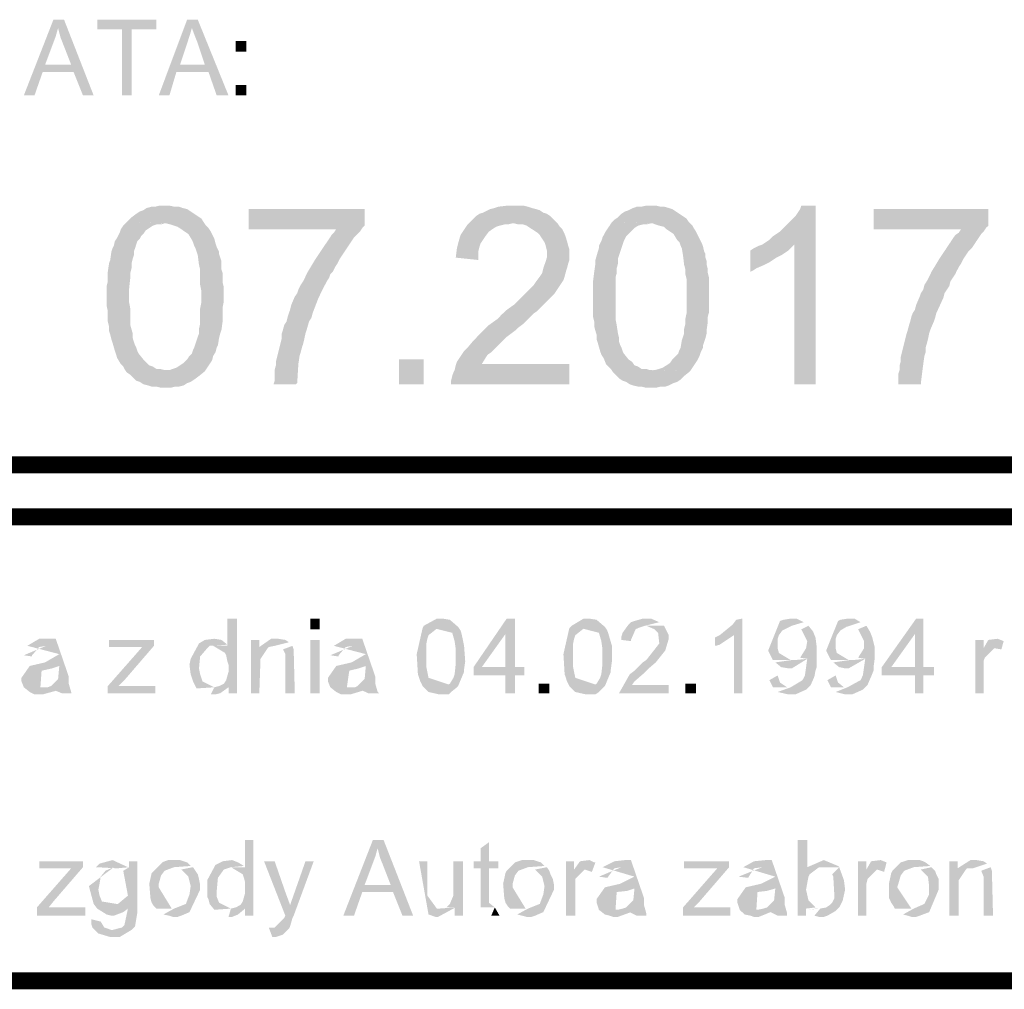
# Model space of a CAD drawing. Header units: millimetres. Extents: x -14047 to 49934, y -21523 to 14989.
# Tile 198 of 201: x 13791 to 13864, y 2629 to 2701. Entities that reach past the tile are written whole.
import ezdxf

# ---------------------------------------------------------------- set-up
doc = ezdxf.new("R2010")
doc.units = ezdxf.units.MM
doc.linetypes.add('ACAD_ISO02W100', pattern=[15, 12, -3])
doc.layers.add('A_PPOŻ', color=1, linetype='ACAD_ISO02W100', lineweight=30, true_color=0xff0000)
doc.layers.add('H', color=7, linetype='Continuous')
doc.layers.add('P', color=7, linetype='Continuous')

# ---------------------------------------------------------------- blocks, each defined once
blk = doc.blocks.new('PODKŁAD')
at = {"layer": 'H', "linetype": 'Continuous'}
for points in [[(16830.594, 5070.955), (16832.799, 5076.6), (16833.593, 5076.6), (16833.148, 5075.98), (16832.974, 5075.365), (16832.179, 5073.245), (16834.298, 5072.715), (16832.004, 5072.715), (16831.389, 5070.955)], [(16835.003, 5070.955), (16834.298, 5072.715), (16832.179, 5073.245), (16834.123, 5073.245), (16833.503, 5074.835), (16833.328, 5075.275), (16833.148, 5075.98), (16833.593, 5076.6), (16835.798, 5070.955)], [(16837.913, 5070.955), (16837.913, 5075.89), (16836.063, 5075.89), (16836.063, 5076.6), (16840.473, 5076.6), (16840.473, 5075.89), (16838.618, 5075.89), (16838.618, 5070.955)], [(16840.647, 5070.955), (16842.762, 5076.6), (16843.557, 5076.6), (16843.117, 5075.98), (16842.937, 5075.365), (16842.232, 5073.245), (16844.352, 5072.715), (16841.967, 5072.715), (16841.442, 5070.955)], [(16844.967, 5070.955), (16844.352, 5072.715), (16842.232, 5073.245), (16844.087, 5073.245), (16843.557, 5074.835), (16843.382, 5075.275), (16843.117, 5075.98), (16843.557, 5076.6), (16845.847, 5070.955)], [(16846.377, 5074.215), (16846.377, 5075.01), (16847.172, 5075.01), (16847.172, 5074.215)], [(16846.377, 5070.955), (16846.377, 5071.745), (16847.172, 5071.745), (16847.172, 5070.955)], [(16844.087, 5050.408), (16841.087, 5050.493), (16841.442, 5050.493), (16841.702, 5050.583), (16841.967, 5050.673), (16842.232, 5050.848), (16842.497, 5051.023), (16842.762, 5051.288), (16842.937, 5051.553), (16843.117, 5051.728), (16843.202, 5051.993), (16843.292, 5052.173), (16843.467, 5052.698), (16843.557, 5052.963), (16843.647, 5053.228), (16843.647, 5053.583), (16843.732, 5053.933), (16843.732, 5054.288), (16843.732, 5054.727), (16843.732, 5055.082), (16843.822, 5055.522), (16843.822, 5056.402), (16843.732, 5056.842), (16843.732, 5057.287), (16843.732, 5057.637), (16843.732, 5057.992), (16843.647, 5058.342), (16843.557, 5059.047), (16843.382, 5059.577), (16843.292, 5059.757), (16843.202, 5060.017), (16843.117, 5060.197), (16842.852, 5060.637), (16842.587, 5060.812), (16842.322, 5060.992), (16842.057, 5061.167), (16841.792, 5061.252), (16841.527, 5061.342), (16841.177, 5061.432), (16838.268, 5061.517), (16838.443, 5061.697), (16838.618, 5061.872), (16838.973, 5062.137), (16839.238, 5062.311), (16839.498, 5062.401), (16839.763, 5062.576), (16840.118, 5062.666), (16840.383, 5062.666), (16840.732, 5062.751), (16841.087, 5062.751), (16841.442, 5062.751), (16841.792, 5062.666), (16842.147, 5062.666), (16842.412, 5062.576), (16842.762, 5062.486), (16843.027, 5062.311), (16843.557, 5061.962), (16843.822, 5061.782), (16843.997, 5061.517), (16844.172, 5061.252), (16844.352, 5061.077), (16844.527, 5060.812), (16844.792, 5060.282), (16844.877, 5059.932), (16844.967, 5059.667), (16845.142, 5059.312), (16845.142, 5059.137), (16845.232, 5058.872), (16845.322, 5058.607), (16845.322, 5058.342), (16845.322, 5057.992), (16845.407, 5057.727), (16845.407, 5057.372), (16845.407, 5057.022), (16845.497, 5056.667), (16845.497, 5055.612), (16845.407, 5055.167), (16845.407, 5054.817), (16845.407, 5054.463), (16845.407, 5054.113), (16845.322, 5053.493), (16845.232, 5053.228), (16845.142, 5052.878), (16845.057, 5052.348), (16844.967, 5052.173), (16844.877, 5051.818), (16844.702, 5051.553), (16844.617, 5051.203), (16844.437, 5050.938), (16844.262, 5050.673)], [(16849.201, 5049.438), (16849.286, 5049.703), (16849.286, 5050.233), (16849.286, 5050.493), (16849.376, 5050.848), (16849.376, 5051.113), (16849.466, 5051.468), (16849.641, 5052.173), (16849.731, 5052.523), (16849.816, 5052.878), (16849.816, 5053.228), (16849.906, 5053.493), (16849.996, 5053.848), (16850.171, 5054.113), (16850.256, 5054.463), (16850.346, 5054.727), (16850.436, 5054.992), (16850.521, 5055.347), (16850.786, 5055.962), (16850.966, 5056.227), (16851.051, 5056.492), (16851.226, 5056.842), (16851.406, 5057.107), (16851.581, 5057.462), (16851.756, 5057.817), (16852.286, 5058.697), (16852.641, 5059.227), (16852.816, 5059.492), (16852.991, 5059.757), (16853.171, 5060.017), (16853.346, 5060.282), (16853.521, 5060.547), (16853.696, 5060.727), (16853.876, 5060.992), (16847.347, 5060.992), (16847.347, 5062.486), (16855.99, 5062.486), (16855.99, 5061.252), (16855.815, 5061.077), (16855.635, 5060.812), (16855.46, 5060.637), (16855.196, 5060.372), (16855.021, 5060.107), (16854.846, 5059.842), (16854.666, 5059.577), (16854.491, 5059.312), (16854.316, 5059.047), (16854.141, 5058.787), (16853.961, 5058.432), (16853.786, 5058.167), (16853.611, 5057.817), (16853.431, 5057.637), (16853.346, 5057.372), (16853.171, 5057.107), (16852.991, 5056.757), (16852.726, 5056.227), (16852.551, 5055.872), (16852.111, 5054.727), (16852.021, 5054.378), (16851.846, 5054.113), (16851.671, 5053.493), (16851.581, 5053.228), (16851.491, 5052.788), (16851.406, 5052.438), (16851.316, 5052.173), (16851.226, 5051.818), (16851.141, 5051.553), (16851.051, 5050.938), (16850.966, 5049.523), (16850.876, 5049.438)], [(16864.454, 5058.697), (16862.78, 5058.872), (16862.869, 5059.577), (16862.954, 5059.932), (16863.134, 5060.547), (16863.309, 5060.812), (16863.484, 5061.077), (16863.664, 5061.342), (16863.839, 5061.517), (16864.104, 5061.782), (16864.279, 5061.962), (16864.544, 5062.137), (16864.809, 5062.221), (16865.339, 5062.486), (16865.689, 5062.576), (16865.954, 5062.666), (16866.659, 5062.751), (16867.014, 5062.751), (16867.454, 5062.751), (16867.809, 5062.751), (16868.159, 5062.666), (16868.424, 5062.576), (16868.779, 5062.486), (16869.044, 5062.401), (16869.304, 5062.221), (16869.569, 5062.137), (16869.834, 5061.962), (16870.014, 5061.782), (16870.363, 5061.432), (16867.014, 5061.432), (16866.659, 5061.342), (16866.394, 5061.342), (16866.044, 5061.252), (16865.779, 5061.167), (16865.514, 5060.992), (16865.249, 5060.812), (16864.984, 5060.462), (16864.809, 5060.197), (16864.634, 5059.932), (16864.544, 5059.667), (16864.454, 5059.312), (16864.454, 5058.962)], [(16880.242, 5050.408), (16877.333, 5050.493), (16877.593, 5050.493), (16877.947, 5050.583), (16878.212, 5050.673), (16878.477, 5050.848), (16878.742, 5051.023), (16878.917, 5051.288), (16879.182, 5051.553), (16879.357, 5051.728), (16879.447, 5051.993), (16879.537, 5052.173), (16879.622, 5052.698), (16879.712, 5052.963), (16879.797, 5053.228), (16879.797, 5053.583), (16879.887, 5053.933), (16879.887, 5054.288), (16879.977, 5054.727), (16879.977, 5055.082), (16879.977, 5055.522), (16879.977, 5056.402), (16879.977, 5056.842), (16879.977, 5057.287), (16879.887, 5057.637), (16879.887, 5057.992), (16879.797, 5058.342), (16879.712, 5059.047), (16879.622, 5059.577), (16879.537, 5059.757), (16879.447, 5060.017), (16879.272, 5060.197), (16879.007, 5060.637), (16878.742, 5060.812), (16878.477, 5060.992), (16878.302, 5061.167), (16877.947, 5061.252), (16877.682, 5061.342), (16877.418, 5061.432), (16874.418, 5061.517), (16874.598, 5061.697), (16874.863, 5061.872), (16875.128, 5062.137), (16875.393, 5062.311), (16875.653, 5062.401), (16876.008, 5062.576), (16876.273, 5062.666), (16876.623, 5062.666), (16876.978, 5062.751), (16877.333, 5062.751), (16877.682, 5062.751), (16878.037, 5062.666), (16878.302, 5062.666), (16878.652, 5062.576), (16878.917, 5062.486), (16879.182, 5062.311), (16879.712, 5061.962), (16879.977, 5061.782), (16880.152, 5061.517), (16880.417, 5061.252), (16880.507, 5061.077), (16880.682, 5060.812), (16880.947, 5060.282), (16881.122, 5059.932), (16881.212, 5059.667), (16881.297, 5059.312), (16881.387, 5059.137), (16881.387, 5058.872), (16881.477, 5058.607), (16881.477, 5058.342), (16881.562, 5057.992), (16881.562, 5057.727), (16881.652, 5057.372), (16881.652, 5057.022), (16881.652, 5056.667), (16881.652, 5055.612), (16881.652, 5055.167), (16881.652, 5054.817), (16881.562, 5054.463), (16881.562, 5054.113), (16881.477, 5053.493), (16881.477, 5053.228), (16881.387, 5052.878), (16881.212, 5052.348), (16881.212, 5052.173), (16881.032, 5051.818), (16880.947, 5051.553), (16880.767, 5051.203), (16880.592, 5050.938), (16880.417, 5050.673)], [(16888.001, 5049.438), (16888.001, 5059.842), (16885.621, 5059.842), (16886.146, 5060.197), (16886.411, 5060.462), (16886.676, 5060.637), (16886.941, 5060.812), (16887.116, 5060.992), (16887.381, 5061.252), (16887.646, 5061.517), (16887.826, 5061.697), (16888.091, 5061.962), (16888.266, 5062.221), (16888.441, 5062.486), (16888.531, 5062.751), (16889.586, 5062.751), (16889.586, 5049.438)], [(16895.76, 5049.438), (16895.76, 5049.703), (16895.76, 5050.233), (16895.85, 5050.493), (16895.85, 5050.848), (16895.935, 5051.113), (16895.935, 5051.468), (16896.115, 5052.173), (16896.2, 5052.523), (16896.29, 5052.878), (16896.38, 5053.228), (16896.465, 5053.493), (16896.555, 5053.848), (16896.64, 5054.113), (16896.73, 5054.463), (16896.82, 5054.727), (16896.995, 5054.992), (16897.085, 5055.347), (16897.35, 5055.962), (16897.435, 5056.227), (16897.615, 5056.492), (16897.7, 5056.842), (16897.875, 5057.107), (16898.055, 5057.462), (16898.23, 5057.817), (16898.76, 5058.697), (16899.11, 5059.227), (16899.29, 5059.492), (16899.465, 5059.757), (16899.64, 5060.017), (16899.815, 5060.282), (16899.994, 5060.547), (16900.259, 5060.727), (16900.434, 5060.992), (16893.91, 5060.992), (16893.91, 5062.486), (16902.464, 5062.486), (16902.464, 5061.252), (16902.284, 5061.077), (16902.109, 5060.812), (16901.934, 5060.637), (16901.759, 5060.372), (16901.579, 5060.107), (16901.404, 5059.842), (16901.229, 5059.577), (16900.964, 5059.312), (16900.789, 5059.047), (16900.609, 5058.787), (16900.434, 5058.432), (16900.259, 5058.167), (16900.079, 5057.817), (16899.994, 5057.637), (16899.815, 5057.372), (16899.64, 5057.107), (16899.555, 5056.757), (16899.2, 5056.227), (16899.11, 5055.872), (16898.585, 5054.727), (16898.495, 5054.378), (16898.405, 5054.113), (16898.14, 5053.493), (16898.055, 5053.228), (16897.965, 5052.788), (16897.875, 5052.438), (16897.79, 5052.173), (16897.79, 5051.818), (16897.7, 5051.553), (16897.615, 5050.938), (16897.435, 5049.523), (16897.435, 5049.438)], [(16841.087, 5049.173), (16840.822, 5049.173), (16840.473, 5049.263), (16840.118, 5049.263), (16839.853, 5049.348), (16839.498, 5049.438), (16839.238, 5049.613), (16838.973, 5049.703), (16838.793, 5049.878), (16838.528, 5050.143), (16838.268, 5050.318), (16838.088, 5050.583), (16838.003, 5050.758), (16837.823, 5050.938), (16837.558, 5051.378), (16837.473, 5051.643), (16837.383, 5051.908), (16837.208, 5052.523), (16837.118, 5052.788), (16837.033, 5053.143), (16836.943, 5053.408), (16836.943, 5053.758), (16836.853, 5054.113), (16836.853, 5054.463), (16836.853, 5054.902), (16836.768, 5055.257), (16836.768, 5056.757), (16836.853, 5057.107), (16836.853, 5057.817), (16836.943, 5058.432), (16837.033, 5058.697), (16837.118, 5059.312), (16837.208, 5059.577), (16837.298, 5059.757), (16837.383, 5060.107), (16837.558, 5060.372), (16837.738, 5060.727), (16837.823, 5060.992), (16838.003, 5061.252), (16838.268, 5061.517), (16841.087, 5061.432), (16840.822, 5061.342), (16840.473, 5061.342), (16840.208, 5061.252), (16839.943, 5061.077), (16839.678, 5060.902), (16839.498, 5060.637), (16839.323, 5060.462), (16839.238, 5060.282), (16839.058, 5060.107), (16838.883, 5059.577), (16838.793, 5059.312), (16838.793, 5059.047), (16838.708, 5058.787), (16838.618, 5058.432), (16838.618, 5058.077), (16838.528, 5057.727), (16838.528, 5057.372), (16838.443, 5056.582), (16838.443, 5055.522), (16838.528, 5055.082), (16838.528, 5054.643), (16838.528, 5054.288), (16838.528, 5053.848), (16838.708, 5053.228), (16838.708, 5052.878), (16838.793, 5052.613), (16838.883, 5052.348), (16838.973, 5052.173), (16839.058, 5051.908), (16839.148, 5051.728), (16839.498, 5051.288), (16839.678, 5051.113), (16839.943, 5050.848), (16840.208, 5050.758), (16840.473, 5050.583), (16840.732, 5050.583), (16841.087, 5050.493), (16844.087, 5050.408), (16843.647, 5050.053), (16843.292, 5049.788), (16843.027, 5049.613), (16842.762, 5049.523), (16842.497, 5049.348), (16842.147, 5049.263), (16841.882, 5049.263), (16841.527, 5049.173), (16841.177, 5049.173)], [(16862.43, 5049.438), (16862.43, 5049.703), (16862.515, 5050.053), (16862.605, 5050.318), (16862.695, 5050.493), (16862.78, 5050.848), (16862.869, 5051.113), (16863.044, 5051.378), (16863.219, 5051.643), (16863.399, 5051.908), (16863.664, 5052.173), (16864.104, 5052.698), (16864.544, 5053.143), (16864.984, 5053.583), (16865.249, 5053.848), (16865.869, 5054.288), (16866.219, 5054.643), (16866.484, 5054.902), (16866.839, 5055.167), (16867.099, 5055.347), (16867.364, 5055.612), (16867.629, 5055.872), (16867.809, 5056.052), (16868.069, 5056.317), (16868.249, 5056.492), (16868.424, 5056.667), (16868.599, 5056.842), (16868.779, 5057.107), (16869.044, 5057.462), (16869.219, 5057.727), (16869.304, 5058.077), (16869.394, 5058.342), (16869.484, 5058.607), (16869.569, 5058.872), (16869.569, 5059.137), (16869.569, 5059.402), (16869.484, 5059.757), (16869.394, 5060.017), (16869.219, 5060.282), (16869.044, 5060.547), (16868.864, 5060.727), (16868.599, 5060.902), (16868.334, 5061.077), (16868.069, 5061.252), (16867.809, 5061.342), (16867.454, 5061.342), (16867.099, 5061.432), (16870.363, 5061.432), (16870.538, 5061.167), (16870.718, 5060.992), (16870.893, 5060.637), (16870.983, 5060.372), (16871.068, 5060.107), (16871.158, 5059.757), (16871.243, 5059.492), (16871.243, 5059.137), (16871.243, 5058.697), (16871.158, 5058.432), (16871.068, 5058.077), (16870.983, 5057.817), (16870.893, 5057.462), (16870.803, 5057.197), (16870.628, 5056.932), (16870.453, 5056.667), (16870.273, 5056.402), (16870.099, 5056.137), (16869.834, 5055.872), (16869.659, 5055.697), (16869.304, 5055.347), (16869.129, 5055.167), (16868.864, 5054.902), (16868.599, 5054.727), (16868.334, 5054.463), (16868.069, 5054.198), (16867.809, 5053.933), (16867.454, 5053.668), (16867.279, 5053.493), (16866.924, 5053.228), (16866.574, 5052.963), (16866.309, 5052.698), (16866.044, 5052.438), (16865.869, 5052.258), (16865.689, 5052.083), (16865.424, 5051.818), (16865.159, 5051.643), (16864.984, 5051.378), (16864.719, 5050.938), (16871.243, 5050.938), (16871.243, 5049.438)], [(16877.333, 5049.173), (16876.978, 5049.173), (16876.623, 5049.263), (16876.363, 5049.263), (16876.008, 5049.348), (16875.743, 5049.438), (16875.478, 5049.613), (16875.213, 5049.703), (16874.948, 5049.878), (16874.683, 5050.143), (16874.508, 5050.318), (16874.333, 5050.583), (16874.158, 5050.758), (16873.978, 5050.938), (16873.803, 5051.378), (16873.628, 5051.643), (16873.538, 5051.908), (16873.363, 5052.523), (16873.273, 5052.788), (16873.273, 5053.143), (16873.188, 5053.408), (16873.098, 5053.758), (16873.098, 5054.113), (16873.008, 5054.463), (16873.008, 5054.902), (16873.008, 5055.257), (16873.008, 5056.757), (16873.008, 5057.107), (16873.098, 5057.817), (16873.188, 5058.432), (16873.188, 5058.697), (16873.363, 5059.312), (16873.448, 5059.577), (16873.448, 5059.757), (16873.628, 5060.107), (16873.713, 5060.372), (16873.893, 5060.727), (16874.068, 5060.992), (16874.243, 5061.252), (16874.418, 5061.517), (16877.333, 5061.432), (16876.978, 5061.342), (16876.713, 5061.342), (16876.363, 5061.252), (16876.098, 5061.077), (16875.918, 5060.902), (16875.653, 5060.637), (16875.478, 5060.462), (16875.393, 5060.282), (16875.303, 5060.107), (16875.128, 5059.577), (16875.038, 5059.312), (16874.948, 5059.047), (16874.863, 5058.787), (16874.863, 5058.432), (16874.773, 5058.077), (16874.773, 5057.727), (16874.683, 5057.372), (16874.683, 5056.582), (16874.683, 5055.522), (16874.683, 5055.082), (16874.683, 5054.643), (16874.683, 5054.288), (16874.773, 5053.848), (16874.863, 5053.228), (16874.948, 5052.878), (16874.948, 5052.613), (16875.038, 5052.348), (16875.128, 5052.173), (16875.213, 5051.908), (16875.303, 5051.728), (16875.653, 5051.288), (16875.918, 5051.113), (16876.098, 5050.848), (16876.363, 5050.758), (16876.623, 5050.583), (16876.978, 5050.583), (16877.243, 5050.493), (16880.242, 5050.408), (16879.797, 5050.053), (16879.537, 5049.788), (16879.272, 5049.613), (16879.007, 5049.523), (16878.652, 5049.348), (16878.387, 5049.263), (16878.037, 5049.263), (16877.682, 5049.173)], [(16884.737, 5057.817), (16884.737, 5059.402), (16885.002, 5059.577), (16885.356, 5059.757), (16885.621, 5059.842), (16888.001, 5059.842), (16887.736, 5059.577), (16887.561, 5059.402), (16887.031, 5059.047), (16886.676, 5058.872), (16886.411, 5058.697), (16886.146, 5058.522), (16885.796, 5058.342), (16885.176, 5058.077), (16884.917, 5057.902)], [(16858.545, 5049.438), (16858.545, 5051.288), (16860.4, 5051.288), (16860.4, 5049.438)], [(16845.847, 5026.421), (16845.847, 5026.861), (16845.142, 5026.951), (16845.497, 5027.126), (16845.672, 5027.391), (16845.847, 5028.011), (16845.847, 5028.536), (16845.762, 5028.801), (16845.672, 5029.246), (16845.587, 5029.421), (16844.702, 5029.951), (16845.762, 5029.951), (16845.762, 5031.976), (16846.467, 5031.976), (16846.467, 5026.421)], [(16851.936, 5031.186), (16851.936, 5031.976), (16852.641, 5031.976), (16852.641, 5031.186)], [(16862.869, 5026.861), (16861.635, 5026.861), (16861.9, 5026.861), (16862.34, 5027.126), (16862.605, 5027.566), (16862.695, 5027.831), (16862.78, 5028.626), (16862.78, 5029.506), (16862.78, 5029.686), (16862.695, 5030.301), (16862.515, 5030.921), (16860.4, 5031.446), (16861.37, 5031.976), (16861.81, 5031.976), (16862.34, 5031.891), (16862.954, 5031.361), (16863.134, 5031.096), (16863.219, 5030.831), (16863.399, 5029.951), (16863.484, 5028.801), (16863.399, 5028.186), (16863.399, 5028.011), (16862.954, 5026.951)], [(16866.484, 5026.421), (16866.484, 5027.746), (16864.104, 5027.746), (16864.104, 5028.361), (16866.574, 5031.976), (16867.189, 5031.976), (16866.484, 5030.831), (16864.719, 5028.361), (16867.894, 5028.361), (16867.894, 5027.746), (16867.189, 5027.746), (16867.189, 5026.421)], [(16866.484, 5028.361), (16866.484, 5030.831), (16867.189, 5031.976), (16867.189, 5028.361)], [(16873.803, 5026.861), (16872.568, 5026.861), (16872.833, 5026.861), (16873.273, 5027.126), (16873.538, 5027.566), (16873.628, 5027.831), (16873.713, 5028.626), (16873.713, 5029.506), (16873.713, 5029.686), (16873.628, 5030.301), (16873.448, 5030.921), (16871.423, 5031.446), (16872.303, 5031.976), (16872.743, 5031.976), (16873.273, 5031.891), (16873.893, 5031.361), (16874.068, 5031.096), (16874.158, 5030.831), (16874.418, 5029.951), (16874.418, 5028.801), (16874.333, 5028.186), (16874.333, 5028.011), (16873.893, 5026.951)], [(16875.833, 5030.301), (16875.128, 5030.391), (16875.128, 5030.656), (16875.213, 5030.921), (16875.653, 5031.536), (16875.833, 5031.711), (16876.098, 5031.801), (16876.713, 5031.976), (16877.068, 5031.976), (16877.333, 5031.976), (16877.947, 5031.711), (16876.888, 5031.446), (16876.623, 5031.361), (16876.363, 5031.271), (16876.183, 5031.186), (16875.833, 5030.391)], [(16883.502, 5026.421), (16883.502, 5030.741), (16882.447, 5030.741), (16883.417, 5031.536), (16883.682, 5031.891), (16884.122, 5031.976), (16884.122, 5026.421)], [(16886.411, 5028.891), (16886.061, 5029.596), (16886.941, 5031.801), (16887.206, 5031.891), (16887.736, 5031.976), (16887.911, 5031.976), (16888.176, 5031.976), (16888.706, 5031.711), (16887.826, 5031.446), (16887.646, 5031.361), (16887.116, 5031.096), (16886.856, 5030.741), (16886.766, 5030.476), (16886.766, 5029.771), (16886.856, 5029.421), (16887.736, 5028.891)], [(16890.736, 5028.891), (16890.381, 5029.596), (16891.266, 5031.801), (16891.441, 5031.891), (16891.971, 5031.976), (16892.236, 5031.976), (16892.496, 5031.976), (16892.94, 5031.711), (16892.146, 5031.446), (16891.881, 5031.361), (16891.441, 5031.096), (16891.176, 5030.741), (16891.086, 5030.476), (16891.086, 5029.771), (16891.176, 5029.421), (16892.056, 5028.891)], [(16896.995, 5026.421), (16896.995, 5027.746), (16894.525, 5027.746), (16894.525, 5028.361), (16897.085, 5031.976), (16897.615, 5031.976), (16896.995, 5030.831), (16895.23, 5028.361), (16898.405, 5028.361), (16898.405, 5027.746), (16897.615, 5027.746), (16897.615, 5026.421)], [(16896.995, 5028.361), (16896.995, 5030.831), (16897.615, 5031.976), (16897.615, 5028.361)], [(16861.545, 5026.331), (16860.75, 5026.511), (16860.31, 5026.951), (16860.225, 5027.126), (16860.135, 5027.301), (16860.045, 5027.566), (16859.96, 5027.831), (16859.87, 5029.331), (16860.31, 5031.271), (16860.4, 5031.446), (16861.635, 5031.446), (16860.75, 5030.741), (16860.665, 5030.476), (16860.575, 5030.036), (16860.575, 5029.686), (16860.575, 5029.421), (16860.575, 5028.981), (16860.575, 5028.716), (16860.575, 5028.451), (16860.75, 5027.566), (16862.869, 5026.861), (16862.43, 5026.511), (16862.25, 5026.331), (16861.81, 5026.331)], [(16872.478, 5026.331), (16871.688, 5026.511), (16871.243, 5026.951), (16871.158, 5027.126), (16871.068, 5027.301), (16870.983, 5027.566), (16870.893, 5027.831), (16870.803, 5029.331), (16871.243, 5031.271), (16871.423, 5031.446), (16872.568, 5031.446), (16871.688, 5030.741), (16871.598, 5030.476), (16871.508, 5030.036), (16871.508, 5029.686), (16871.508, 5029.421), (16871.508, 5028.981), (16871.508, 5028.716), (16871.508, 5028.451), (16871.688, 5027.566), (16873.803, 5026.861), (16873.448, 5026.511), (16873.188, 5026.331), (16872.743, 5026.331)], [(16874.948, 5026.421), (16875.743, 5027.831), (16876.098, 5028.096), (16876.448, 5028.451), (16876.538, 5028.536), (16876.713, 5028.716), (16876.978, 5028.891), (16877.947, 5030.126), (16877.857, 5030.921), (16877.593, 5031.186), (16876.978, 5031.446), (16878.302, 5031.446), (16878.477, 5031.096), (16878.652, 5030.741), (16878.652, 5030.476), (16878.387, 5029.596), (16877.682, 5028.716), (16877.068, 5028.186), (16876.713, 5027.831), (16876.098, 5027.301), (16875.918, 5027.041), (16878.652, 5027.041), (16878.652, 5026.421)], [(16887.561, 5026.331), (16886.766, 5026.511), (16887.736, 5026.861), (16888.616, 5027.391), (16888.796, 5027.746), (16888.971, 5028.981), (16888.441, 5029.066), (16888.881, 5029.771), (16888.971, 5030.301), (16888.531, 5031.186), (16889.061, 5031.446), (16889.411, 5031.006), (16889.586, 5030.566), (16889.676, 5029.861), (16889.676, 5028.981), (16889.676, 5028.361), (16889.586, 5028.096), (16889.501, 5027.656), (16889.236, 5027.041), (16888.881, 5026.686), (16888.091, 5026.331), (16887.911, 5026.331)], [(16891.791, 5026.331), (16891.086, 5026.511), (16891.971, 5026.861), (16892.94, 5027.391), (16893.115, 5027.746), (16893.29, 5028.981), (16892.76, 5029.066), (16893.205, 5029.771), (16893.205, 5030.301), (16892.76, 5031.186), (16893.38, 5031.446), (16893.645, 5031.006), (16893.82, 5030.566), (16893.995, 5029.861), (16893.995, 5028.981), (16893.91, 5028.361), (16893.91, 5028.096), (16893.73, 5027.656), (16893.465, 5027.041), (16893.115, 5026.686), (16892.321, 5026.331), (16892.236, 5026.331)], [(16833.413, 5026.421), (16832.359, 5026.861), (16832.624, 5026.951), (16833.148, 5027.481), (16833.238, 5028.451), (16831.034, 5028.451), (16832.179, 5028.716), (16833.238, 5029.331), (16830.859, 5029.951), (16831.739, 5030.476), (16832.534, 5030.476), (16832.974, 5030.476), (16833.943, 5027.656), (16833.943, 5027.126), (16834.123, 5026.511), (16834.123, 5026.421)], [(16836.943, 5029.861), (16836.943, 5030.391), (16840.293, 5030.391), (16840.293, 5029.951), (16839.413, 5029.861), (16838.973, 5029.861), (16838.793, 5029.861)], [(16843.467, 5026.776), (16843.202, 5027.301), (16843.117, 5027.566), (16843.027, 5027.831), (16842.937, 5028.536), (16843.027, 5028.981), (16843.647, 5030.126), (16844.087, 5030.391), (16844.792, 5030.476), (16845.322, 5030.391), (16845.762, 5030.036), (16844.702, 5029.951), (16844.437, 5029.951), (16844.262, 5029.771), (16843.732, 5029.156), (16843.647, 5028.271), (16843.732, 5027.831), (16843.907, 5027.301), (16844.792, 5026.861)], [(16847.527, 5026.421), (16847.527, 5030.391), (16848.141, 5030.391), (16848.141, 5029.861), (16848.761, 5029.771), (16848.231, 5028.981), (16848.141, 5026.421)], [(16848.761, 5029.771), (16848.141, 5029.861), (16849.021, 5030.476), (16849.286, 5030.476), (16849.551, 5030.476), (16850.081, 5030.391), (16850.346, 5030.216), (16849.286, 5029.951), (16848.846, 5029.861)], [(16851.936, 5026.421), (16851.936, 5030.391), (16852.641, 5030.391), (16852.641, 5026.421)], [(16856.255, 5026.421), (16855.286, 5026.861), (16855.46, 5026.951), (16855.99, 5027.481), (16856.08, 5028.451), (16853.876, 5028.451), (16855.021, 5028.716), (16856.08, 5029.331), (16853.696, 5029.951), (16854.581, 5030.476), (16855.37, 5030.476), (16855.815, 5030.476), (16856.785, 5027.656), (16856.785, 5027.126), (16856.96, 5026.511), (16857.05, 5026.421)], [(16882.092, 5029.951), (16882.092, 5030.566), (16882.447, 5030.741), (16883.502, 5030.741), (16882.447, 5030.036), (16882.182, 5029.951)], [(16901.494, 5026.421), (16901.494, 5030.391), (16902.109, 5030.391), (16902.109, 5029.771), (16902.904, 5029.771), (16902.199, 5029.066), (16902.109, 5028.801), (16902.109, 5026.421)], [(16903.434, 5029.686), (16902.904, 5029.771), (16902.109, 5029.771), (16902.464, 5030.391), (16903.169, 5030.476), (16903.609, 5030.301)], [(16831.209, 5029.156), (16830.594, 5029.246), (16832.269, 5029.951), (16831.739, 5029.861), (16831.209, 5029.246)], [(16836.853, 5026.421), (16836.853, 5026.951), (16839.413, 5029.861), (16840.293, 5029.951), (16838.088, 5027.391), (16837.648, 5026.951)], [(16850.081, 5026.421), (16850.081, 5028.981), (16850.081, 5029.331), (16849.906, 5029.686), (16850.611, 5029.951), (16850.701, 5029.686), (16850.786, 5026.421)], [(16854.051, 5029.156), (16853.431, 5029.246), (16855.111, 5029.951), (16854.581, 5029.861), (16854.051, 5029.246)], [(16887.561, 5028.271), (16887.031, 5028.361), (16886.591, 5028.716), (16887.826, 5028.891), (16888.091, 5028.891), (16888.971, 5028.981), (16887.826, 5028.271)], [(16891.791, 5028.271), (16891.351, 5028.361), (16890.911, 5028.716), (16892.146, 5028.891), (16892.411, 5028.891), (16893.29, 5028.981), (16892.056, 5028.271)], [(16830.594, 5026.861), (16830.419, 5027.301), (16830.419, 5027.566), (16831.034, 5028.451), (16833.238, 5028.451), (16832.709, 5028.271), (16831.919, 5028.096), (16831.829, 5026.861)], [(16853.431, 5026.861), (16853.256, 5027.301), (16853.256, 5027.566), (16853.876, 5028.451), (16856.08, 5028.451), (16855.55, 5028.271), (16854.846, 5028.096), (16854.666, 5026.861)], [(16886.411, 5026.861), (16886.146, 5027.391), (16886.766, 5027.746), (16886.941, 5027.216), (16887.471, 5026.861), (16887.736, 5026.861)], [(16890.736, 5026.861), (16890.471, 5027.391), (16891.086, 5027.746), (16891.266, 5027.216), (16891.706, 5026.861), (16891.971, 5026.861)], [(16831.654, 5026.331), (16831.389, 5026.331), (16831.034, 5026.511), (16830.594, 5026.861), (16832.004, 5026.861), (16832.359, 5026.861), (16833.328, 5026.861), (16832.974, 5026.596), (16832.004, 5026.331)], [(16836.853, 5026.421), (16837.648, 5026.951), (16840.383, 5026.951), (16840.383, 5026.421)], [(16844.527, 5026.331), (16844.792, 5026.861), (16845.142, 5026.951), (16845.847, 5026.861), (16845.232, 5026.421), (16844.877, 5026.331)], [(16854.491, 5026.331), (16854.226, 5026.331), (16853.876, 5026.511), (16853.431, 5026.861), (16854.846, 5026.861), (16855.286, 5026.861), (16856.165, 5026.861), (16855.815, 5026.596), (16854.931, 5026.331)], [(16868.954, 5026.421), (16868.954, 5027.126), (16869.749, 5027.126), (16869.749, 5026.421)], [(16879.887, 5026.421), (16879.887, 5027.126), (16880.682, 5027.126), (16880.682, 5026.421)], [(16847.082, 5009.844), (16847.082, 5010.373), (16846.377, 5010.458), (16846.732, 5010.638), (16846.907, 5010.903), (16847.082, 5011.518), (16847.082, 5011.958), (16847.082, 5012.313), (16846.997, 5012.663), (16846.907, 5012.928), (16846.027, 5013.458), (16847.082, 5013.458), (16847.082, 5015.488), (16847.702, 5015.488), (16847.702, 5009.844)], [(16854.401, 5009.844), (16856.605, 5015.488), (16857.4, 5015.488), (16856.96, 5014.868), (16856.785, 5014.253), (16855.99, 5012.138), (16858.105, 5011.608), (16855.815, 5011.608), (16855.196, 5009.844)], [(16858.81, 5009.844), (16858.105, 5011.608), (16855.99, 5012.138), (16857.93, 5012.138), (16857.315, 5013.723), (16857.135, 5014.163), (16856.96, 5014.868), (16857.4, 5015.488), (16859.605, 5009.844)], [(16888.266, 5009.844), (16888.266, 5015.488), (16888.971, 5015.488), (16888.971, 5013.458), (16891.351, 5013.458), (16889.851, 5013.458), (16889.146, 5012.928), (16889.061, 5012.753), (16888.881, 5011.783), (16889.061, 5010.988), (16889.586, 5010.458), (16888.881, 5010.373), (16888.881, 5009.844)], [(16864.634, 5010.458), (16864.634, 5013.373), (16864.104, 5013.373), (16864.104, 5013.898), (16864.634, 5013.898), (16864.634, 5014.868), (16865.249, 5015.313), (16865.249, 5013.898), (16865.954, 5013.898), (16865.954, 5013.373), (16865.249, 5013.373), (16865.249, 5010.813), (16865.689, 5010.458)], [(16837.558, 5013.373), (16835.973, 5013.458), (16836.238, 5013.723), (16837.208, 5013.988), (16838.353, 5013.458), (16838.443, 5013.458)], [(16840.473, 5010.373), (16840.293, 5010.548), (16840.118, 5010.813), (16840.028, 5011.168), (16839.943, 5012.223), (16840.118, 5013.018), (16840.293, 5013.193), (16840.912, 5013.813), (16841.087, 5013.898), (16841.352, 5013.988), (16841.967, 5013.988), (16842.232, 5013.988), (16842.497, 5013.898), (16842.762, 5013.813), (16843.027, 5013.548), (16841.792, 5013.458), (16841.087, 5013.193), (16840.822, 5012.843), (16840.647, 5012.223), (16840.647, 5011.958), (16841.617, 5010.373), (16841.792, 5010.373)], [(16844.792, 5010.283), (16844.437, 5010.723), (16844.352, 5011.078), (16844.262, 5011.253), (16844.262, 5012.048), (16844.262, 5012.488), (16844.877, 5013.633), (16845.407, 5013.898), (16846.112, 5013.988), (16846.557, 5013.813), (16846.997, 5013.548), (16846.027, 5013.458), (16845.762, 5013.373), (16845.497, 5013.283), (16845.057, 5012.663), (16844.967, 5011.693), (16844.967, 5011.253), (16845.142, 5010.813), (16846.027, 5010.373)], [(16866.839, 5010.373), (16866.659, 5010.548), (16866.484, 5010.813), (16866.394, 5011.168), (16866.309, 5012.223), (16866.484, 5013.018), (16866.574, 5013.193), (16867.189, 5013.813), (16867.454, 5013.898), (16867.719, 5013.988), (16868.334, 5013.988), (16868.599, 5013.988), (16868.864, 5013.898), (16869.129, 5013.813), (16869.394, 5013.548), (16868.159, 5013.458), (16867.454, 5013.193), (16867.189, 5012.843), (16867.014, 5012.223), (16867.014, 5011.958), (16867.984, 5010.373), (16868.159, 5010.373)], [(16872.923, 5013.108), (16872.393, 5013.283), (16871.598, 5013.283), (16872.038, 5013.898), (16872.743, 5013.988), (16873.098, 5013.813), (16873.188, 5013.813)], [(16876.273, 5009.844), (16875.213, 5010.373), (16875.478, 5010.458), (16876.008, 5010.988), (16876.098, 5011.873), (16873.893, 5011.958), (16875.038, 5012.223), (16876.098, 5012.753), (16873.713, 5013.458), (16874.598, 5013.898), (16875.393, 5013.988), (16875.833, 5013.988), (16876.803, 5011.168), (16876.803, 5010.638), (16876.978, 5010.019), (16876.978, 5009.844)], [(16886.766, 5009.844), (16885.706, 5010.373), (16885.971, 5010.458), (16886.501, 5010.988), (16886.591, 5011.873), (16884.387, 5011.958), (16885.531, 5012.223), (16886.591, 5012.753), (16884.207, 5013.458), (16885.002, 5013.898), (16885.886, 5013.988), (16886.326, 5013.988), (16887.296, 5011.168), (16887.296, 5010.638), (16887.471, 5010.019), (16887.471, 5009.844)], [(16891.351, 5013.458), (16888.971, 5013.458), (16890.206, 5013.988), (16891.266, 5013.548)], [(16894.7, 5013.108), (16894.175, 5013.283), (16893.38, 5013.283), (16893.73, 5013.898), (16894.44, 5013.988), (16894.88, 5013.813)], [(16895.495, 5010.373), (16895.41, 5010.548), (16895.23, 5010.813), (16895.055, 5011.168), (16895.055, 5012.223), (16895.23, 5013.018), (16895.32, 5013.193), (16895.935, 5013.813), (16896.2, 5013.898), (16896.465, 5013.988), (16897.085, 5013.988), (16897.35, 5013.988), (16897.615, 5013.898), (16897.79, 5013.813), (16898.14, 5013.548), (16896.905, 5013.458), (16896.2, 5013.193), (16895.935, 5012.843), (16895.76, 5012.223), (16895.67, 5011.958), (16896.73, 5010.373), (16896.905, 5010.373)], [(16900.789, 5013.283), (16900.169, 5013.373), (16901.139, 5013.988), (16901.404, 5013.988), (16901.579, 5013.988), (16902.109, 5013.898), (16902.374, 5013.723), (16901.314, 5013.373), (16900.874, 5013.373)], [(16831.564, 5009.844), (16831.564, 5010.458), (16834.123, 5013.373), (16835.003, 5013.458), (16832.799, 5010.903), (16832.444, 5010.458)], [(16831.739, 5013.373), (16831.739, 5013.898), (16835.003, 5013.898), (16835.003, 5013.458), (16834.123, 5013.373), (16833.678, 5013.373), (16833.593, 5013.373)], [(16837.118, 5009.844), (16836.768, 5009.934), (16836.063, 5010.373), (16835.798, 5010.723), (16835.443, 5012.048), (16837.298, 5013.458), (16836.678, 5013.193), (16836.323, 5012.753), (16836.238, 5012.223), (16836.148, 5011.783), (16836.238, 5011.343), (16836.413, 5010.903), (16839.058, 5010.458), (16838.353, 5010.373), (16838.003, 5010.109), (16837.298, 5009.844)], [(16839.058, 5010.458), (16837.298, 5010.458), (16838.353, 5011.343), (16838.003, 5013.193), (16838.443, 5013.458), (16838.443, 5013.898), (16839.058, 5013.898)], [(16841.702, 5009.754), (16841.442, 5009.844), (16840.997, 5009.934), (16841.792, 5010.373), (16842.672, 5010.723), (16842.937, 5011.428), (16843.027, 5012.048), (16842.852, 5012.753), (16842.322, 5013.283), (16843.202, 5013.458), (16843.382, 5013.193), (16843.557, 5012.928), (16843.647, 5012.578), (16843.732, 5012.138), (16843.732, 5011.783), (16842.937, 5010.109), (16842.322, 5009.844), (16842.057, 5009.754)], [(16850.081, 5009.844), (16848.496, 5013.898), (16849.286, 5013.898), (16850.081, 5011.608), (16850.436, 5010.638)], [(16850.346, 5008.874), (16849.201, 5008.874), (16849.996, 5009.669), (16850.436, 5010.638), (16851.581, 5013.898), (16852.196, 5013.898), (16850.701, 5009.844), (16850.611, 5009.669), (16850.436, 5009.049)], [(16861.28, 5009.754), (16860.75, 5009.934), (16860.045, 5013.898), (16860.665, 5013.898), (16860.665, 5011.343), (16861.37, 5010.373), (16862.605, 5010.373), (16861.46, 5009.754)], [(16862.695, 5009.844), (16862.695, 5010.458), (16862.075, 5010.458), (16862.34, 5010.723), (16862.605, 5011.343), (16862.605, 5013.898), (16863.309, 5013.898), (16863.309, 5009.844)], [(16868.069, 5009.754), (16867.719, 5009.844), (16867.364, 5009.934), (16868.159, 5010.373), (16869.044, 5010.723), (16869.304, 5011.428), (16869.394, 5012.048), (16869.219, 5012.753), (16868.689, 5013.283), (16869.569, 5013.458), (16869.749, 5013.193), (16869.834, 5012.928), (16870.014, 5012.578), (16870.099, 5012.138), (16870.099, 5011.783), (16869.304, 5010.109), (16868.689, 5009.844), (16868.424, 5009.754)], [(16870.983, 5009.844), (16870.983, 5013.898), (16871.598, 5013.898), (16871.598, 5013.283), (16872.393, 5013.283), (16871.688, 5012.578), (16871.688, 5012.223), (16871.688, 5009.844)], [(16874.068, 5012.663), (16873.448, 5012.753), (16875.128, 5013.458), (16874.598, 5013.373)], [(16879.712, 5009.844), (16879.712, 5010.458), (16882.267, 5013.373), (16883.152, 5013.458), (16880.947, 5010.903), (16880.507, 5010.458)], [(16879.797, 5013.373), (16879.797, 5013.898), (16883.152, 5013.898), (16883.152, 5013.458), (16882.267, 5013.373), (16881.827, 5013.373), (16881.652, 5013.373)], [(16884.562, 5012.663), (16883.857, 5012.753), (16885.621, 5013.458), (16885.002, 5013.373)], [(16889.851, 5009.754), (16889.501, 5009.844), (16889.941, 5010.373), (16890.381, 5010.458), (16890.646, 5010.638), (16890.821, 5010.813), (16891.001, 5011.168), (16890.911, 5012.753), (16890.821, 5012.928), (16891.351, 5013.458), (16891.706, 5012.488), (16891.791, 5011.783), (16891.616, 5010.988), (16891.441, 5010.638), (16891.351, 5010.458), (16891.086, 5010.198), (16890.471, 5009.844), (16890.206, 5009.754)], [(16892.76, 5009.844), (16892.76, 5013.898), (16893.38, 5013.898), (16893.38, 5013.283), (16894.175, 5013.283), (16893.465, 5012.578), (16893.38, 5012.223), (16893.38, 5009.844)], [(16896.73, 5009.754), (16896.465, 5009.844), (16896.115, 5009.934), (16896.905, 5010.373), (16897.7, 5010.723), (16898.055, 5011.428), (16898.055, 5012.048), (16897.965, 5012.753), (16897.435, 5013.283), (16898.23, 5013.458), (16898.495, 5013.193), (16898.585, 5012.928), (16898.76, 5012.578), (16898.76, 5012.138), (16898.76, 5011.783), (16898.055, 5010.109), (16897.35, 5009.844), (16897.085, 5009.754)], [(16899.555, 5009.844), (16899.555, 5013.898), (16900.169, 5013.898), (16900.169, 5013.373), (16900.789, 5013.283), (16900.259, 5012.488), (16900.259, 5009.844)], [(16902.109, 5009.844), (16902.109, 5012.488), (16902.109, 5012.753), (16901.934, 5013.193), (16902.639, 5013.458), (16902.729, 5013.193), (16902.814, 5009.844)], [(16873.448, 5010.283), (16873.273, 5010.813), (16873.273, 5011.078), (16873.893, 5011.958), (16876.098, 5011.873), (16875.568, 5011.693), (16874.773, 5011.608), (16874.683, 5010.283)], [(16883.942, 5010.283), (16883.767, 5010.813), (16883.767, 5011.078), (16884.387, 5011.958), (16886.591, 5011.873), (16885.971, 5011.693), (16885.266, 5011.608), (16885.176, 5010.283)], [(16831.564, 5009.844), (16832.444, 5010.458), (16835.178, 5010.458), (16835.178, 5009.844)], [(16838.618, 5008.784), (16837.208, 5008.784), (16837.558, 5008.874), (16837.913, 5008.964), (16838.088, 5009.139), (16838.353, 5010.373), (16839.058, 5010.458), (16839.058, 5010.109), (16838.883, 5009.049), (16838.708, 5008.874)], [(16845.847, 5009.754), (16846.027, 5010.373), (16846.377, 5010.458), (16847.082, 5010.373), (16846.557, 5009.934), (16846.112, 5009.754)], [(16862.605, 5010.373), (16861.545, 5010.373), (16862.695, 5010.458)], [(16865.424, 5009.844), (16865.689, 5010.458), (16866.044, 5009.844), (16865.779, 5009.844), (16865.689, 5009.844)], [(16874.508, 5009.754), (16874.243, 5009.844), (16873.893, 5009.934), (16873.448, 5010.283), (16874.863, 5010.283), (16875.213, 5010.373), (16876.183, 5010.373), (16875.833, 5010.109), (16874.863, 5009.754)], [(16879.712, 5009.844), (16880.507, 5010.458), (16883.237, 5010.458), (16883.237, 5009.844)], [(16885.002, 5009.754), (16884.737, 5009.844), (16884.297, 5009.934), (16883.942, 5010.283), (16885.266, 5010.283), (16885.706, 5010.373), (16886.591, 5010.373), (16886.236, 5010.109), (16885.356, 5009.754)], [(16888.971, 5010.283), (16889.676, 5010.373), (16889.941, 5010.373)], [(16837.033, 5008.254), (16836.148, 5008.519), (16835.708, 5008.964), (16835.618, 5009.224), (16835.618, 5009.579), (16836.323, 5009.404), (16836.588, 5008.964), (16837.118, 5008.784), (16838.618, 5008.784), (16837.738, 5008.254), (16837.383, 5008.254)], [(16849.286, 5008.254), (16849.111, 5008.254), (16848.846, 5008.964), (16850.346, 5008.874), (16849.906, 5008.434), (16849.376, 5008.254)]]:
    blk.add_hatch(color=256, dxfattribs=at).paths.add_polyline_path(points)
at = {"layer": 'P', "const_width": 1.27}
for points in [[(16666.131, 5043.439), (17104.842, 5043.439)], [(16662.341, 5039.56), (17108.721, 5039.56)], [(16662.341, 5004.994), (17108.721, 5004.994)], [(16662.341, 5004.994), (17108.721, 5004.994)]]:
    blk.add_lwpolyline(points, dxfattribs=at)

msp = doc.modelspace()

# ---------------------------------------------------------------- block references
at = {"layer": 'A_PPOŻ'}
msp.add_blockref('PODKŁAD', (-3039.768, -2375.465), dxfattribs=at)

doc.saveas('drawing.dxf')
